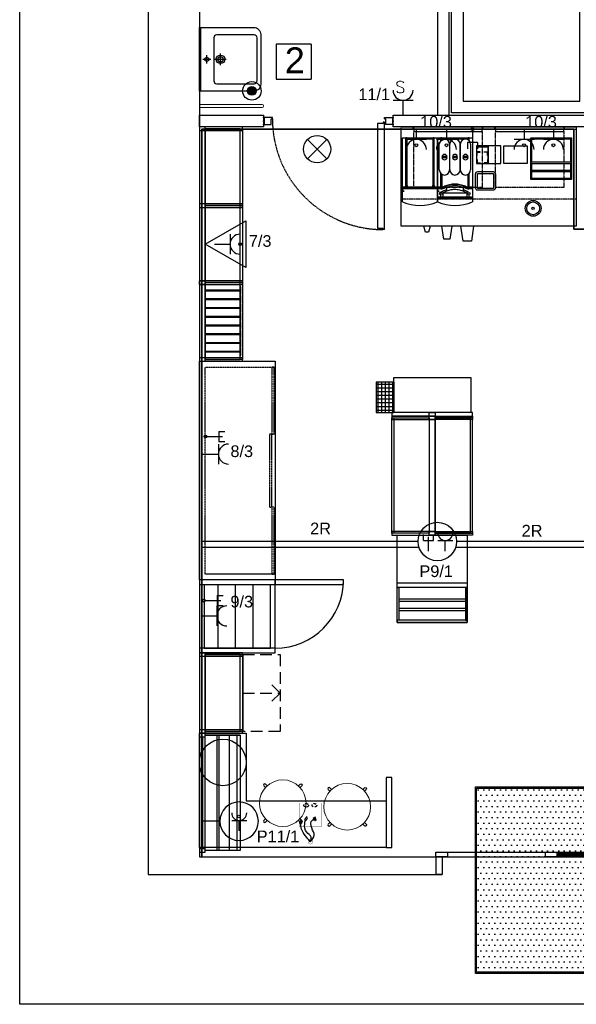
# Model space of a CAD drawing. Header units: millimetres. Extents: x -7934 to 14836, y -13910 to -10668.
# Tile 4 of 42: x -884 to -407, y -13826 to -12982. Entities that reach past the tile are written whole.
import ezdxf
from ezdxf.enums import TextEntityAlignment as Align

# ---------------------------------------------------------------- set-up
doc = ezdxf.new("R2010")
doc.units = ezdxf.units.MM
doc.linetypes.add('DASH', pattern=[0.75, 0.5, -0.25])
doc.linetypes.add('DASHED', pattern=[0.75, 0.5, -0.25])
doc.layers.add('A_Podkład', color=253, linetype='Continuous', transparency=0.4)
doc.layers.add('INSTAL', color=50, linetype='Continuous')
doc.layers.add('NIEBIESKA', color=4, linetype='Continuous')
doc.layers.add('INSTAL DLP', color=70, linetype='Continuous', lineweight=70)
doc.styles.add('Arial', font='arial.ttf', dxfattribs={"height": 25})
doc.styles.add('ROMANS wym', font='ROMANS.SHX', dxfattribs={"width": 0.75, "height": 25})

# ---------------------------------------------------------------- blocks, each defined once
blk = doc.blocks.new('A$Ca80a10c8')
h = blk.add_hatch()
h.set_pattern_fill('DOTS', color=256, scale=3)
h.set_pattern_definition([(0, (-21207.973, -14023.4543), (2.38125, 4.7625), [0, -4.7625])])
h.paths.add_polyline_path([(-156.35, 135.24), (-156.35, -22.76), (-18.35, -22.76), (-18.35, 135.24)])
at = {"linetype": 'DASH', "ltscale": 30}
blk.add_line((-156.35, 76.24), (-18.35, 76.24), dxfattribs=at)
for points in [[(-157.35, -23.76), (-157.35, 136.24), (-17.35, 136.24), (-17.35, -23.76)], [(-156.35, -22.76), (-156.35, 135.24), (-18.35, 135.24), (-18.35, -22.76)]]:
    blk.add_lwpolyline(points, close=True)
blk = doc.blocks.new('witryna A')
blk.add_lwpolyline([(-5, 0), (30, 0), (30, -36), (-5, -36)], close=True)
for points in [[(-4, -21), (-4, -1), (29, -1), (29, -21)], [(-5, -21), (-5, -22), (30, -22), (30, -21)], [(29, -21), (-4, -21)], [(-4, -28), (-4, -22)], [(29, -22), (29, -28)], [(-5, -28), (-5, -29), (30, -29), (30, -28)], [(29, -28), (-4, -28)], [(29, -29), (29, -35), (-4, -35), (-4, -29)]]:
    blk.add_lwpolyline(points)
blk = doc.blocks.new('ekspozytor- pokrywki i cukier')
for points in [[(5, 11), (5, 0), (-10, 0), (-10, 11)], [(5, 0), (5, -10), (-10, -10), (-10, 0)]]:
    blk.add_lwpolyline(points, close=True)
for points in [[(4, 0), (4, -10)], [(-9.75, -3.25), (-9.75, -0.25), (-6.75, -0.25), (-6.75, -0.5), (-9.5, -0.5), (-9.5, -3.25), (-9.75, -3.25)], [(-9.75, -6.75), (-9.75, -9.75), (-6.75, -9.75), (-6.75, -9.5), (-9.5, -9.5), (-9.5, -6.75), (-9.75, -6.75)], [(-0.25, -3.25), (-0.25, -0.25), (-3.25, -0.25), (-3.25, -0.5), (-0.5, -0.5), (-0.5, -3.25), (-0.25, -3.25)], [(-0.25, -6.75), (-0.25, -9.75), (-3.25, -9.75), (-3.25, -9.5), (-0.5, -9.5), (-0.5, -6.75), (-0.25, -6.75)]]:
    blk.add_lwpolyline(points)
blk = doc.blocks.new('lodówka na mleko franke')
for p, q in [((0, 0), (3, 0)), ((0, -42.3), (0, 0)), ((3, -0.13), (3, 0)), ((3, 0), (3.8, 0)), ((3.8, 0), (26.2, 0)), ((3.8, 0), (3.8, -0.13)), ((26.2, -0.13), (26.2, 0)), ((26.2, 0), (27, 0)), ((27, 0), (30, 0)), ((27, 0), (27, -0.13)), ((30, 0), (30, -42.3)), ((3, -40.98), (3, -1.27)), ((3.8, -1.27), (3.8, -40.98)), ((25.95, -0.45), (4.05, -0.45)), ((4.05, -0.95), (25.95, -0.95)), ((26.2, -40.98), (26.2, -1.27)), ((27, -1.27), (27, -40.98)), ((30.01, -42.3), (0, -42.3)), ((0, -55), (0, -42.3)), ((0.01, -45.7), (0.01, -42.6)), ((0.16, -42.6), (0.16, -45.7)), ((0.2, -43.8), (0.2, -42.8)), ((0.5, -42.45), (0.31, -42.45)), ((0.31, -45.85), (0.87, -45.85)), ((0.87, -46), (0.31, -46)), ((0.5, -42.8), (0.5, -42.3)), ((0.87, -45.85), (1.06, -45.85)), ((0.87, -45.85), (0.87, -46)), ((1.06, -46), (0.87, -46)), ((1.51, -45.85), (1.06, -45.85)), ((1.06, -46), (1.06, -45.85)), ((1.06, -46), (1.51, -46)), ((1.51, -46), (1.51, -45.85)), ((30, -42.3), (30, -55))]:
    blk.add_line(p, q)
for points in [[(30.2, -42.8), (0, -42.8)], [(30.2, -43.8), (0, -43.8)]]:
    blk.add_lwpolyline(points)
for centre in [(3.4, -41.55), (26.6, -41.55)]:
    blk.add_circle(centre, 0.7)
for centre, radius, start, end in [((3.4, -0.7), 0.7, 20.92483, 339.07517), ((3.4, -0.7), 0.7, 339.07517, 20.92483), ((26.6, -0.7), 0.7, 159.07517, 200.92483), ((26.6, -0.7), 0.7, 200.92483, 159.07517), ((0.31, -42.6), 0.3, 90, 180), ((0.31, -45.7), 0.3, 180, 270), ((0.31, -42.6), 0.15, 90, 180), ((0.31, -45.7), 0.15, 180, 270), ((15, -21.44), 36.76, 245.91485, 294.08515)]:
    blk.add_arc(centre, radius, start, end)
blk = doc.blocks.new('FRANKE Spectra VETRO S V')
for p, q in [((0, 0), (30, 0)), ((0, -423), (0, 0)), ((30, -1.3), (30, 0)), ((30, 0), (38, 0)), ((38, 0), (262, 0)), ((38, 0), (38, -1.3)), ((262, -1.3), (262, 0)), ((262, 0), (270, 0)), ((270, 0), (300, 0)), ((270, 0), (270, -1.3)), ((300, 0), (300, -423)), ((16, -276), (16, -56)), ((30, -23.8), (30, -12.7)), ((38, -12.7), (38, -17.9)), ((259.5, -4.5), (40.5, -4.5)), ((40.5, -9.5), (259.5, -9.5)), ((104, -56), (104, -276)), ((106, -276), (106, -56)), ((194, -56), (194, -276)), ((196, -276), (196, -56)), ((262, -17.9), (262, -12.7)), ((270, -12.7), (270, -23.8)), ((284, -56), (284, -276)), ((82.2, -162.5), (37.8, -162.5)), ((172.2, -162.5), (127.8, -162.5)), ((262.2, -162.5), (217.8, -162.5)), ((37.8, -169.5), (82.2, -169.5)), ((127.8, -169.5), (172.2, -169.5)), ((217.8, -169.5), (262.2, -169.5)), ((30, -423), (30, -308.2)), ((38, -314.1), (38, -422.6)), ((262, -422.6), (262, -314.1)), ((270, -308.2), (270, -423)), ((30, -423), (0, -423)), ((0, -550), (0, -423)), ((0.1, -457), (0.1, -426)), ((1.6, -426), (1.6, -457)), ((2, -438), (2, -428)), ((2, -428), (30, -428)), ((30, -438), (2, -438)), ((5, -424.5), (3.1, -424.5)), ((3.1, -458.5), (8.7, -458.5)), ((8.7, -460), (3.1, -460)), ((5, -428), (5, -423)), ((8.7, -458.5), (10.6, -458.5)), ((8.7, -458.5), (8.7, -460)), ((10.6, -460), (8.7, -460)), ((15.1, -458.5), (10.6, -458.5)), ((10.6, -460), (10.6, -458.5)), ((10.6, -460), (15.1, -460)), ((15.1, -460), (15.1, -458.5)), ((30, -510.7), (30, -488.5)), ((48.5, -472.6), (48.5, -473.7)), ((48.5, -473.7), (251.4, -473.7)), ((48.5, -510.7), (48.5, -473.7)), ((80, -456.2), (80, -425.1)), ((220, -425.1), (220, -456.2)), ((251.4, -473.7), (251.4, -472.6)), ((251.4, -473.7), (251.4, -510.7)), ((300, -423), (270, -423)), ((270, -428), (298, -428)), ((298, -438), (270, -438)), ((270, -488.5), (270, -510.7)), ((295, -423), (295, -428)), ((298, -428), (298, -438)), ((300, -423), (300, -550)), ((6, -512.2), (7.5, -510.7)), ((7.5, -512.2), (6, -512.2)), ((6, -512.2), (6, -521.2)), ((6, -521.2), (7.5, -521.2)), ((7.5, -522.7), (6, -521.2)), ((7.5, -510.7), (7.5, -512.2)), ((292.5, -510.7), (7.5, -510.7)), ((7.5, -512.2), (292.5, -512.2)), ((7.5, -521.2), (7.5, -512.2)), ((7.5, -521.2), (7.5, -522.7)), ((292.5, -521.2), (7.5, -521.2)), ((7.5, -522.7), (292.5, -522.7)), ((292.5, -510.7), (294, -512.2)), ((292.5, -512.2), (292.5, -510.7)), ((294, -512.2), (292.5, -512.2)), ((292.5, -512.2), (292.5, -521.2)), ((294, -521.2), (292.5, -522.7)), ((292.5, -521.2), (294, -521.2)), ((292.5, -522.7), (292.5, -521.2)), ((294, -521.2), (294, -512.2))]:
    blk.add_line(p, q)
for centre in [(29.7, -478.7), (270.2, -478.7)]:
    blk.add_circle(centre, 9.8)
for centre, radius, start, end in [((60, -56), 44, 0, 180), ((34, -7), 7, 20.92483, 339.07517), ((34, -7), 7, 339.07517, 20.92483), ((150, -56), 44, 0, 180), ((240, -56), 44, 0, 180), ((266, -7), 7, 159.07517, 200.92483), ((266, -7), 7, 200.92483, 159.07517), ((60, -166), 22.5, 8.94902, 171.05098), ((150, -166), 22.5, 8.94902, 171.05098), ((240, -166), 22.5, 8.94902, 171.05098), ((60, -166), 22.5, 188.94902, 351.05098), ((150, -166), 22.5, 188.94902, 351.05098), ((240, -166), 22.5, 188.94902, 351.05098), ((60, -276), 44, 180, 0), ((150, -276), 44, 180, 0), ((240, -276), 44, 180, 0), ((30, -348), 80, 270, 293.16888), ((30, -348), 75, 276.1232, 293.16888), ((150, -628.4), 230, 66.83112, 113.16888), ((150, -628.4), 225, 66.83112, 113.16888), ((150, -628.4), 215, 66.83112, 113.16888), ((270, -348), 80, 246.83112, 270), ((270, -348), 75, 246.83112, 263.8768), ((3.1, -426), 3, 90, 180), ((3.1, -457), 3, 180, 270), ((3.1, -426), 1.5, 90, 180), ((3.1, -457), 1.5, 180, 270), ((29.7, -478.7), 11.8, 64.38688, 271.21915), ((29.7, -478.7), 10.9, 66.70282, 271.3087), ((30, -348), 75, 270, 276.1232), ((30, -348), 90, 270, 293.16888), ((150, -628.4), 197.4, 110.77174, 126.35998), ((150, -628.4), 197.4, 53.64002, 69.22826), ((270, -348), 90, 246.83112, 270), ((270, -348), 75, 263.8768, 270), ((150, -214.4), 367.6, 245.91485, 294.08515)]:
    blk.add_arc(centre, radius, start, end)
blk.add_open_spline([(48.5, -472.6), (53.3, -469.5), (58.3, -466.6), (69.2, -460.8), (75.3, -458.1), (87.5, -453.2), (93.7, -451.1), (106.1, -447.7), (112.4, -446.2), (125.2, -444), (131.8, -443.3), (151.7, -442), (165.2, -442.6), (191.7, -446.7), (204.7, -450.2), (223.1, -457.4), (229.1, -460.1), (240.6, -466), (246.2, -469.2), (251.4, -472.6)], degree=3, knots=[41.807527, 41.807527, 41.807527, 41.807527, 43.46432, 43.46432, 45.408669, 45.408669, 47.353018, 47.353018, 49.266227, 49.266227, 51.179436, 51.179436, 55.005855, 55.005855, 58.832274, 58.832274, 60.745484, 60.745484, 62.658693, 62.658693, 62.658693, 62.658693])
blk = doc.blocks.new('kubki-z g góry')
for points in [[(6.17, 0), (4.79, -5.28), (3.48, -5.28), (2.17, -5.28), (0.79, 0)], [(24.71, 0), (23.02, -11.36), (20.47, -11.36), (17.93, -11.36), (16.24, 0)], [(43.44, 0), (41.52, -12.86), (37.98, -12.86), (34.44, -12.86), (32.52, 0)]]:
    blk.add_lwpolyline(points)
blk = doc.blocks.new('Puszka_ladowarki')
at = {"linetype": 'DASH', "ltscale": 5, "const_width": 0.25}
blk.add_lwpolyline([(-20.21, 9.5), (0, 9.5), (0, -9.5), (-20.21, -9.5), (-20.21, 9.5), (-16.21, 9.5), (-16.21, -9.5)], dxfattribs=at)
at = {"linetype": 'DASH', "ltscale": 5}
for centre in [(-18.21, 3.5), (-18.21, -3.5)]:
    blk.add_ellipse(centre, major_axis=(0, 2), ratio=0.75, dxfattribs=at)
blk = doc.blocks.new('Przelotka_w blacie')
at = {"ltscale": 0.5}
for points in [[(-18.32, 4.37), (-18.52, 4.99), (-20.93, 4.18), (-20.72, 3.57)], [(-18.17, 4.42), (-17.89, 3.57), (-20.59, 2.67), (-20.87, 3.52)], [(-20.47, -2.84), (-21.07, -2.59), (-21.39, -3.35), (-20.79, -3.6)], [(-20.41, -2.7), (-18.09, -3.67), (-18.52, -4.72), (-20.85, -3.75)], [(-17.51, -7.5), (-15.64, -7.5), (-15.64, -8.63), (-17.51, -8.63)]]:
    blk.add_lwpolyline(points, close=True, dxfattribs=at)
at = {"const_width": 0.25}
blk.add_lwpolyline([(2, 0, -1), (-2, 0, -1), (2, 0, 0.267949)], format="xyb", dxfattribs=at)
at = {"ltscale": 0.5}
blk.add_lwpolyline([(-17.51, -7.65), (-17.94, -7.65, 0.414214), (-18.16, -7.87), (-18.16, -8.25, 0.414214), (-17.94, -8.47), (-17.51, -8.47)], format="xyb", dxfattribs=at)
for points in [[(0, 0), (-5.5, 3.39), (-11.77, 1.2), (-18.55, 1.77), (-19.24, 3.12)], [(0, 0), (-4, 0.72), (-8.05, -3.06), (-15.31, -4.83), (-18.31, -4.2)], [(0, 0), (-4.96, -4.05), (-11.35, -7.7), (-15.64, -8.06)]]:
    blk.add_spline(points, degree=3)
blk = doc.blocks.new('podkład')
at = {"layer": 'A_Podkład'}
h = blk.add_hatch(dxfattribs=at)
h.set_pattern_fill('ANSI37', color=256, angle=315)
h.set_pattern_definition([(0, (-20487.3457, 24640.3352), (1e-15, 3.175), []), (90, (-20487.3457, 24640.3352), (-3.175, 1e-15), [])])
h.paths.add_polyline_path([(195.5, -822), (195.5, -848), (209.5, -848), (209.5, -822)])
for p, q in [((109.8, -531.95), (109.8, -561.95)), ((139.8, -531.95), (109.8, -531.95)), ((139.8, -531.95), (139.8, -561.95)), ((62, -549.87), (62, -540.12)), ((46.8, -544.99), (53.8, -544.99)), ((50.3, -548.49), (50.3, -541.49)), ((57.12, -544.99), (66.87, -544.99)), ((109.8, -561.95), (139.8, -561.95)), ((106.5, -595), (99.5, -595)), ((99.5, -595), (99.5, -601)), ((105.5, -596), (106.5, -596)), ((105.5, -601), (105.5, -596)), ((106.5, -596), (106.5, -595)), ((202.5, -599), (201.5, -599)), ((201.5, -599), (201.5, -600)), ((202.5, -595), (209.5, -595)), ((202.5, -596), (202.5, -595)), ((202.5, -596), (203.5, -596)), ((202.5, -691), (202.5, -599)), ((203.5, -596), (203.5, -601)), ((209.5, -595), (209.5, -601)), ((99.5, -601), (105.5, -601)), ((196.5, -600), (196.5, -690)), ((201.5, -600), (196.5, -600)), ((209.5, -601), (203.5, -601)), ((44, -669), (44, -672)), ((81, -669), (44, -669)), ((44, -672), (49, -672)), ((44, -672), (81, -672)), ((49, -672), (49, -669)), ((81, -672), (81, -669)), ((201.5, -690), (196.5, -690)), ((201.5, -691), (201.5, -690)), ((202.5, -691), (201.5, -691)), ((44, -735), (44, -738)), ((81, -735), (44, -735)), ((44, -738), (49, -738)), ((44, -738), (81, -738)), ((49, -738), (49, -735)), ((81, -738), (81, -735)), ((209.5, -822), (209.5, -848)), ((209.5, -822), (209.5, -848)), ((210.5, -822), (210.5, -848)), ((60, -1050), (60, -995.5)), ((75, -1050), (75, -995.5)), ((90, -1050), (90, -995.5)), ((213.5, -994), (273.5, -994)), ((47, -1222), (47, -1126)), ((79, -1124.5), (49, -1124.5)), ((59.04, -1223.5), (59.04, -1124.5)), ((60.88, -1223.5), (60.88, -1124.5)), ((69.77, -1223.5), (69.77, -1124.5)), ((76.26, -1223.5), (76.26, -1124.5)), ((79, -1223.5), (49, -1223.5))]:
    blk.add_line(p, q, dxfattribs=at)
at = {"layer": 'A_Podkład', "linetype": 'Continuous', "lineweight": 20}
for p, q in [((44.32, -580.77), (43.98, -580.77)), ((43.98, -589.22), (43.98, -580.77)), ((44.32, -589.22), (44.32, -580.77)), ((44.32, -589.22), (43.98, -589.22)), ((44.32, -583.64), (97.64, -583.64)), ((44.32, -586.35), (97.64, -586.35))]:
    blk.add_line(p, q, dxfattribs=at)
at = {"layer": 'A_Podkład'}
for points in [[(449, -1244), (904, -1244), (904, 0), (0, 0), (0, -1244), (252, -1244)], [(380, -381), (380, -421), (370, -421), (370, -381), (270, -381), (270, -581), (370, -581), (370, -481), (380, -481), (380, -501), (470, -501), (470, -491), (480, -491), (480, -511), (380, -511), (380, -591), (260, -591), (260, -371), (480, -371), (480, -431), (470, -431), (470, -381), (380, -381), (380, -419.9)], [(45.3, -572.4), (45.3, -517.59)], [(49, -670.5), (49, -604.5), (81, -604.5), (81, -670.5), (49, -670.5)], [(49, -670.5), (49, -604.5), (81, -604.5), (81, -670.5), (49, -670.5)], [(216.99, -603), (366.99, -603)], [(356.99, -605), (366.99, -605), (366.99, -688), (216.99, -688), (216.99, -605), (226.99, -605)], [(216.99, -605), (226.29, -605)], [(226.99, -605), (227.19, -605), (227.19, -604.8), (227.49, -604.8), (227.49, -605), (227.49, -605), (227.69, -605), (227.69, -603), (226.99, -603), (226.99, -605)], [(227.69, -605), (286.29, -605)], [(227.69, -605), (286.29, -605)], [(286.29, -605), (286.49, -605), (286.49, -604.8), (286.79, -604.8), (286.79, -605), (286.79, -605), (286.99, -605), (286.99, -603), (286.29, -603), (286.29, -605)], [(286.99, -605), (296.99, -605)], [(296.99, -605), (297.19, -605), (297.19, -604.8), (297.49, -604.8), (297.49, -605), (297.49, -605), (297.69, -605), (297.69, -603), (296.99, -603), (296.99, -605)], [(297.69, -605), (356.29, -605)], [(297.69, -605), (356.29, -605)], [(356.29, -605), (356.49, -605), (356.49, -604.8), (356.79, -604.8), (356.79, -605), (356.79, -605), (356.99, -605), (356.99, -603), (356.29, -603), (356.29, -605)], [(49, -736.5), (49, -670.5), (81, -670.5), (81, -736.5), (49, -736.5)], [(49, -736.5), (49, -670.5), (81, -670.5), (81, -736.5), (49, -736.5)], [(49, -802.5), (49, -736.5), (81, -736.5), (81, -802.5), (49, -802.5)], [(49, -802.5), (49, -736.5), (81, -736.5), (81, -802.5), (49, -802.5)], [(49, -743.5), (79, -743.5), (79, -743), (49, -743)], [(49, -751), (79, -751), (79, -750.5), (49, -750.5)], [(49, -758.5), (79, -758.5), (79, -758), (49, -758)], [(49, -766), (79, -766), (79, -765.5), (49, -765.5)], [(49, -773.5), (79, -773.5), (79, -773), (49, -773)], [(49, -781), (79, -781), (79, -780.5), (49, -780.5)], [(49, -788.5), (79, -788.5), (79, -788), (49, -788)], [(44, -804), (81, -804), (81, -801), (44, -801), (44, -804), (49, -804), (49, -801)], [(49, -796), (79, -796), (79, -795.5), (49, -795.5)], [(44, -991.5), (44, -804), (109, -804), (109, -991.5), (44, -991.5)], [(241, -852.5), (241, -951.5), (209, -951.5), (209, -852.5), (241, -852.5)], [(246, -852.5), (246, -951.5), (278, -951.5), (278, -852.5), (246, -852.5)], [(213.5, -953), (273.5, -953), (273.5, -1028), (213.5, -1028), (213.5, -953)], [(44, -991.5), (44, -1054)], [(109, -991.5), (44, -991.5)], [(44, -995.5), (109, -995.5)], [(48, -995.5), (48, -1050)], [(105, -1050), (105, -995.5)], [(109, -1054), (109, -991.5)], [(272, -1008), (215, -1008)], [(272, -1010), (215, -1010)], [(272, -1016), (215, -1016)], [(272, -1018), (215, -1018)], [(109, -1050), (44, -1050)], [(44, -1054), (109, -1054)], [(48, -1050), (105, -1050)], [(49, -1121.5), (49, -1055.5), (81, -1055.5), (81, -1121.5), (49, -1121.5)], [(49, -1121.5), (49, -1055.5), (81, -1055.5), (81, -1121.5), (49, -1121.5)], [(44, -1123), (81, -1123), (81, -1120), (44, -1120), (44, -1123), (49, -1123), (49, -1120)], [(44, -1123), (84, -1123), (84, -1181), (204, -1181), (204, -1221), (44, -1221), (44, -1123)], [(49, -1223.5), (49, -1124.5), (79, -1124.5), (79, -1223.5), (49, -1223.5)], [(204, -1161), (204, -1221), (209, -1221), (209, -1161), (204, -1161)], [(44, -1225), (49, -1225), (49, -1222), (44, -1222), (44, -1225), (49, -1225), (49, -1222)], [(252, -1225), (454, -1225)], [(256.5, -1229), (444.5, -1229)]]:
    blk.add_lwpolyline(points, dxfattribs=at)
for points in [[(44, -1229), (860, -1229), (860, -44), (44, -44)], [(248, -593), (258, -593), (258, -373), (248, -373)], [(44, -593), (99, -593), (99, -603), (44, -603)], [(210, -593), (392, -593), (392, -603), (210, -603)], [(44, -603), (44, -606), (49, -606), (49, -603)], [(44, -606), (81, -606), (81, -603), (44, -603), (44, -606)], [(49, -604.5), (49, -670.5), (79, -670.5), (79, -604.5)], [(227.69, -605), (227.69, -607), (286.29, -607), (286.29, -605)], [(297.69, -605), (297.69, -607), (356.29, -607), (356.29, -605)], [(304.99, -619.2), (324.99, -619.2), (324.99, -634.4), (304.99, -634.4)], [(44, -669), (44, -672), (49, -672), (49, -669)], [(44, -672), (81, -672), (81, -669), (44, -669), (44, -672)], [(49, -670.5), (49, -736.5), (79, -736.5), (79, -670.5)], [(44, -738), (44, -735), (49, -735), (49, -738)], [(44, -738), (81, -738), (81, -735), (44, -735), (44, -738)], [(49, -736.5), (49, -802.5), (79, -802.5), (79, -736.5)], [(79.5, -746.5), (79.5, -740), (79, -740), (79, -746.5)], [(79.5, -754), (79.5, -747.5), (79, -747.5), (79, -754)], [(79.5, -761.5), (79.5, -755), (79, -755), (79, -761.5)], [(79.5, -769), (79.5, -762.5), (79, -762.5), (79, -769)], [(79.5, -776.5), (79.5, -770), (79, -770), (79, -776.5)], [(79.5, -784), (79.5, -777.5), (79, -777.5), (79, -784)], [(79.5, -791.5), (79.5, -785), (79, -785), (79, -791.5)], [(79.5, -799), (79.5, -792.5), (79, -792.5), (79, -799)], [(276.5, -848), (210.5, -848), (210.5, -818), (276.5, -818)], [(210.5, -822), (195.5, -822), (195.5, -848), (210.5, -848)], [(278, -848), (209, -848), (209, -851), (278, -851)], [(246, -851), (209, -851), (209, -854), (246, -854), (246, -851)], [(241, -852.5), (241, -951.5), (211, -951.5), (211, -852.5)], [(241, -851), (241, -848), (246, -848), (246, -851)], [(246, -851), (246, -854), (241, -854), (241, -851)], [(241, -851), (278, -851), (278, -854), (241, -854), (241, -851)], [(276, -852.5), (276, -951.5), (246, -951.5), (246, -852.5)], [(246, -950), (209, -950), (209, -953), (246, -953), (246, -950)], [(213.5, -953), (273.5, -953), (273.5, -998), (213.5, -998)], [(246, -950), (246, -953), (241, -953), (241, -950)], [(241, -950), (278, -950), (278, -953), (241, -953), (241, -950)], [(109, -991.5), (109, -995.5), (167.5, -995.5), (167.5, -991.5)], [(213.5, -998), (215, -998), (215, -1026), (213.5, -1026)], [(273.5, -998), (272, -998), (272, -1026), (273.5, -1026)], [(213.5, -1028), (273.5, -1028), (273.5, -1026), (213.5, -1026)], [(44, -1054), (44, -1057), (49, -1057), (49, -1054)], [(44, -1057), (81, -1057), (81, -1054), (44, -1054), (44, -1057)], [(49, -1055.5), (49, -1121.5), (79, -1121.5), (79, -1055.5)], [(49.09, -1121.5), (49.09, -1055.53), (81.09, -1055.54), (81.09, -1121.51)], [(44, -1123), (44, -1126), (49, -1126), (49, -1123)], [(44, -1126), (49, -1126), (49, -1123), (44, -1123), (44, -1126)], [(49, -1223.5), (49, -1124.5), (79, -1124.5), (79, -1223.5)], [(246.5, -1225), (256.5, -1225), (256.5, -1229), (246.5, -1229)], [(247, -1229), (252, -1229), (252, -1244), (247, -1244)], [(340.5, -1225), (350.5, -1225), (350.5, -1229), (340.5, -1229)], [(350.5, -1225), (360.5, -1225), (360.5, -1229), (350.5, -1229)]]:
    blk.add_lwpolyline(points, close=True, dxfattribs=at)
for points in [[(44, -517.59), (90.45, -517.59, -0.416125), (96.45, -523.67), (96.5, -544.99), (96.45, -566.32, -0.430455), (90.03, -572.4), (44, -572.4)], [(56.28, -526.51), (56.28, -563.48, 0.415025), (58.77, -565.96), (90.8, -565.96, 0.434683), (93.35, -563.23), (93.35, -526.53, 0.410276), (90.8, -524.03), (58.77, -524.03, 0.4149), (56.28, -526.51)], [(282.24, -649.29), (282.24, -643.29, -0.414214), (282.64, -642.89), (295.64, -642.89, -0.414214), (296.04, -643.29), (296.04, -655.29, -0.414214), (295.64, -655.69), (282.64, -655.69, -0.414217), (282.24, -655.29, 0.000006)]]:
    blk.add_lwpolyline(points, format="xyb", close=True, dxfattribs=at)
at = {"layer": 'A_Podkład', "linetype": 'DASHED', "ltscale": 0.5}
for points in [[(216.99, -603), (366.99, -603), (366.99, -665), (216.99, -665)], [(227.69, -607), (286.29, -607), (286.29, -655.03), (227.69, -655.03)], [(297.69, -607), (356.29, -607), (356.29, -655.03), (297.69, -655.03)]]:
    blk.add_lwpolyline(points, close=True, dxfattribs=at)
at = {"layer": 'A_Podkład'}
for points in [[(280.64, -649.29), (280.64, -643.29, -0.414214), (282.64, -641.29), (295.64, -641.29, -0.414214), (297.64, -643.29), (297.64, -655.29, -0.414215), (295.64, -657.29), (282.64, -657.29, -0.414217), (280.64, -655.29, 0.000006), (280.64, -649.29)], [(101.99, -1168.11), (100.58, -1166.69, 1), (99.16, -1168.11), (100.58, -1169.52)], [(128.83, -1168.11), (130.25, -1166.69, -1), (131.66, -1168.11), (130.24, -1169.52)], [(157.18, -1171.22), (155.76, -1169.81, 1), (154.35, -1171.22), (155.77, -1172.64)], [(184.02, -1171.22), (185.43, -1169.81, -1), (186.85, -1171.22), (185.43, -1172.64)], [(100.58, -1196.36), (99.16, -1197.77, 1), (100.58, -1199.19), (101.99, -1197.77)], [(130.24, -1196.36), (131.66, -1197.77, -1), (130.25, -1199.19), (128.83, -1197.77)], [(155.77, -1199.47), (154.35, -1200.89, 1), (155.76, -1202.3), (157.18, -1200.89)], [(185.43, -1199.47), (186.85, -1200.89, -1), (185.43, -1202.3), (184.02, -1200.89)]]:
    blk.add_lwpolyline(points, format="xyb", dxfattribs=at)
at = {"layer": 'A_Podkład', "linetype": 'DASHED', "ltscale": 0.2}
for points in [[(49, -986.5), (49, -809), (109, -809), (109, -986.5)], [(108, -866.5), (108, -809), (106, -809), (106, -866.5)], [(106, -929), (106, -866.5), (104, -866.5), (104, -929)], [(108, -986.5), (108, -929), (106, -929), (106, -986.5)]]:
    blk.add_lwpolyline(points, close=True, dxfattribs=at)
at = {"layer": 'A_Podkład', "linetype": 'DASH', "ltscale": 20}
blk.add_lwpolyline([(81.09, -1121.51), (81.09, -1055.54), (113.09, -1055.55), (113.09, -1121.53)], close=True, dxfattribs=at)
for points in [[(81.09, -1088.53), (113.09, -1088.53), (105.79, -1081.39)], [(81.09, -1088.53), (113.09, -1088.53), (105.79, -1095.66)]]:
    blk.add_lwpolyline(points, dxfattribs=at)
at = {"layer": 'A_Podkład'}
for centre, radius in [((50.3, -544.99), 1.75), ((62, -544.99), 3.66), ((62, -544.99), 2.28), ((329.99, -672.8), 6.8), ((329.99, -672.8), 5.5), ((329.99, -672.8), 1), ((64, -1147.96), 20)]:
    blk.add_circle(centre, radius, dxfattribs=at)
at = {"layer": 'A_Podkład', "linetype": 'Continuous', "lineweight": 0}
for centre in [(115.41, -1182.94), (170.6, -1186.06)]:
    blk.add_circle(centre, 20, dxfattribs=at)
at = {"layer": 'A_Podkład', "linetype": 'Continuous', "lineweight": 20}
blk.add_arc((97.64, -584.99), 1.35, 270, 90, dxfattribs=at)
at = {"layer": 'A_Podkład', "linetype": 'DASHED'}
blk.add_arc((201.5, -596), 95, 180, 270, dxfattribs=at)
at = {"layer": 'A_Podkład'}
blk.add_arc((109, -991.5), 58.5, 270, 0, dxfattribs=at)
for points, start_tangent, end_tangent in [([(59.71, -544.99), (59.89, -544.12), (60.38, -543.38), (61.12, -542.89), (62, -542.71), (62.87, -542.89), (63.61, -543.38), (64.1, -544.13), (64.28, -544.99)], (-0.000009, 1), (-0.000424, -1)), ([(59.71, -544.99), (59.89, -545.87), (60.38, -546.61), (61.12, -547.1), (62, -547.28), (62.87, -547.1), (63.61, -546.61), (64.1, -545.86), (64.28, -544.99)], (-0.000009, -1), (-0.000424, 1))]:
    blk.add_spline(points, degree=3, dxfattribs=dict(at, start_tangent=start_tangent, end_tangent=end_tangent))
for p in [(99, -595), (99, -598), (210, -595), (210, -598), (99, -601), (210, -601)]:
    blk.add_point(p, dxfattribs=at)
for name, p in [('lodówka na mleko franke', (217.99, -612.2)), ('witryna A', (332.99, -612.2)), ('kubki-z g góry', (235.52, -688)), ('A$Ca80a10c8', (437.84, -1305.24))]:
    blk.add_blockref(name, p, dxfattribs=at)
at = {"layer": 'A_Podkład', "xscale": 0.1, "yscale": 0.1, "zscale": 0.1}
blk.add_blockref('FRANKE Spectra VETRO S V', (247.99, -612.2), dxfattribs=at)
at = {"layer": 'A_Podkład', "xscale": -1, "rotation": 270.0000000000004}
blk.add_blockref('ekspozytor- pokrywki i cukier', (291.39, -624.2), dxfattribs=at)
at = {"layer": 'A_Podkład', "rotation": 270}
for name, p in [('Puszka_ladowarki', (139, -1203)), ('Przelotka_w blacie', (139, -1216))]:
    blk.add_blockref(name, p, dxfattribs=at)
at = {"layer": 'A_Podkład', "linetype": 'Continuous', "style": 'Arial'}
blk.add_text('2', height=22.13, dxfattribs=at).set_placement((117.11, -556.88))

msp = doc.modelspace()

# ---------------------------------------------------------------- block references
at = {"layer": 'A_Podkład', "linetype": 'DASH', "ltscale": 10}
msp.add_blockref('podkład', (-773.94, -12471, 0), dxfattribs=at)

# ---------------------------------------------------------------- next in the draw order: hatches: boundary and pattern name
at = {"layer": 'INSTAL'}
msp.add_hatch(color=10, dxfattribs=at).paths.add_polyline_path([(-681.26, -13043.05, 1), (-688.86, -13043.05, 1)])

# ---------------------------------------------------------------- next in the draw order: linework, layer by layer
at = {"layer": 'INSTAL', "color": 10}
for p, q in [((-564.05, -13051.13, 0), (-546.89, -13051.13, 0)), ((-555.47, -13064.52, 0), (-555.47, -13051.13, 0)), ((-544.07, -13075.92), (-544.07, -13084.67)), ((-518.27, -13075.92), (-518.27, -13084.67)), ((-451.72, -13075.92), (-451.72, -13084.67)), ((-426.58, -13075.92), (-426.58, -13084.67)), ((-637.3, -13101.27, 0), (-620.85, -13084.81, 0)), ((-620.85, -13101.27, 0), (-637.3, -13084.81, 0)), ((-535.49, -13084.67), (-552.65, -13084.67)), ((-509.69, -13084.67), (-526.84, -13084.67)), ((-443.14, -13084.67), (-460.3, -13084.67)), ((-418, -13084.67), (-435.15, -13084.67)), ((-703.7, -13165.92, 0), (-703.7, -13183.08, 0)), ((-717.09, -13174.5, 0), (-703.7, -13174.5, 0)), ((-713.69, -13345.98, 0), (-713.69, -13363.14, 0)), ((-727.08, -13354.56, 0), (-713.69, -13354.56, 0)), ((-525.64, -13428.7), (-512.77, -13428.7)), ((-519.21, -13437.7), (-519.21, -13428.7)), ((-715.18, -13484.75, 0), (-715.18, -13501.91, 0)), ((-728.57, -13493.33, 0), (-715.18, -13493.33, 0)), ((-702.34, -13668.78), (-689.47, -13668.78)), ((-695.91, -13677.78), (-695.91, -13668.78))]:
    msp.add_line(p, q, dxfattribs=at)
at = {"layer": 'INSTAL', "color": 3}
for p, q in [((-495.95, -13075.92), (-495.95, -13090.56)), ((-491.66, -13087.45), (-500.24, -13087.45)), ((-500.24, -13087.45), (-500.24, -13092.62)), ((-491.66, -13087.45), (-491.66, -13092.62)), ((-724.82, -13339.47), (-710.17, -13339.47)), ((-713.28, -13335.18), (-713.28, -13343.76)), ((-713.28, -13335.18), (-708.11, -13335.18)), ((-713.28, -13343.76), (-708.11, -13343.76)), ((-537.96, -13428.7), (-537.96, -13423.53)), ((-533.67, -13437.7), (-533.67, -13425.6)), ((-529.38, -13428.7), (-529.38, -13423.53)), ((-537.96, -13428.7), (-529.38, -13428.7)), ((-533.67, -13437.7), (-533.67, -13428.7)), ((-714.76, -13475.95), (-714.76, -13484.53)), ((-714.76, -13475.95), (-709.59, -13475.95)), ((-726.3, -13480.24), (-711.65, -13480.24)), ((-714.76, -13484.53), (-709.59, -13484.53))]:
    msp.add_line(p, q, dxfattribs=at)
at = {"layer": 'INSTAL', "color": 140, "lineweight": 35}
msp.add_line((-408.94, -13161.68, 0), (81.67, -13161.68), dxfattribs=at)
at = {"layer": 'INSTAL', "color": 140, "lineweight": 35, "elevation": 0}
msp.add_lwpolyline([(-727.94, -13700), (-727.94, -13076), (-408.94, -13076), (-408.94, -13161.68)], dxfattribs=at)
at = {"layer": 'INSTAL', "color": 4, "elevation": 0}
msp.add_lwpolyline([(-690.31, -13154.5), (-690.31, -13194.5), (-724.95, -13174.5), (-690.31, -13154.5)], dxfattribs=at)
at = {"layer": 'INSTAL', "color": 10, "elevation": 0}
for points in [[(-542.58, -13429.54), (-727.94, -13429.54)], [(-383.53, -13429.54), (-509.62, -13429.54)]]:
    msp.add_lwpolyline(points, dxfattribs=at)
at = {"layer": 'INSTAL', "color": 3, "elevation": 0}
for points in [[(-541.81, -13434.54), (-727.94, -13434.54)], [(-382.75, -13434.54), (-510.4, -13434.54)]]:
    msp.add_lwpolyline(points, dxfattribs=at)
at = {"layer": 'INSTAL'}
msp.add_lwpolyline([(-679.46, -13669.43, 1), (-712.43, -13669.43, 1)], format="xyb", close=True, dxfattribs=at)
at = {"layer": 'INSTAL', "color": 10}
msp.add_lwpolyline([(-712.43, -13669.43), (-727.94, -13669.43)], dxfattribs=at)
for centre, radius in [((-685.06, -13043.05, 0), 7.91), ((-685.06, -13043.05, 0), 3.8), ((-629.08, -13093.04, 0), 11.64), ((-544.07, -13089.71), 1.2), ((-518.27, -13089.71), 1.2), ((-451.72, -13089.71), 1.2), ((-426.58, -13089.71), 1.2), ((-695.12, -13174.5, 0), 1.2), ((-696.17, -13665.32), 1.2)]:
    msp.add_circle(centre, radius, dxfattribs=at)
at = {"layer": 'INSTAL'}
for centre, radius in [((-495.95, -13075.92), 1.2), ((-724.82, -13339.47), 1.2), ((-526.1, -13429.54), 16.48), ((-726.3, -13480.24), 1.2)]:
    msp.add_circle(centre, radius, dxfattribs=at)
at = {"layer": 'INSTAL', "color": 10}
for centre, radius, start, end in [((-555.47, -13042.55, 0), 8.58, 180, 0), ((-544.07, -13093.25), 8.58, 0, 180), ((-518.27, -13093.25), 8.58, 0, 180), ((-451.72, -13093.25), 8.58, 0, 180), ((-426.58, -13093.25), 8.58, 0, 180), ((-695.12, -13174.5, 0), 8.58, 90, 270), ((-705.11, -13354.56, 0), 8.58, 90, 270), ((-519.21, -13422.27), 6.43, 180, 0), ((-706.6, -13493.33, 0), 8.58, 90, 270), ((-695.91, -13662.34), 6.43, 180, 0)]:
    msp.add_arc(centre, radius, start, end, dxfattribs=at)
at = {"layer": 'INSTAL DLP', "lineweight": 80, "elevation": 0}
msp.add_lwpolyline([(79.94, -13698), (-423.44, -13698)], dxfattribs=at)
at = {"layer": 'NIEBIESKA', "color": 5, "linetype": 'Continuous'}
msp.add_lwpolyline([(-884.04, -12413.95), (1073.5, -12413.95), (1073.5, -13826.45), (-884.04, -13826.45)], close=True, dxfattribs=at)

# ---------------------------------------------------------------- next in the draw order: texts
at = {"layer": 'INSTAL', "color": 30, "style": 'ROMANS wym'}
msp.add_text('S', height=10, dxfattribs=at).set_placement((-562.07, -13044.86, 0))
at = {"layer": 'INSTAL', "color": 7, "linetype": 'ByBlock', "style": 'Arial'}
for s, p in [('11/1', (-593.82, -13045.97)), ('10/3', (-540.76, -13069.57)), ('10/3', (-450.76, -13069.57)), ('7/3', (-687.61, -13171.8)), ('8/3', (-703.4, -13352.11)), ('2R', (-635.08, -13418.33)), ('2R', (-453.78, -13420.25)), ('P9/1', (-541.4, -13455.02, 0)), ('9/3', (-703.4, -13481.09)), ('P11/1', (-680.88, -13682.44, 0))]:
    msp.add_text(s, height=10, dxfattribs=at).set_placement(p, align=Align.MIDDLE_LEFT)

doc.saveas('drawing.dxf')
